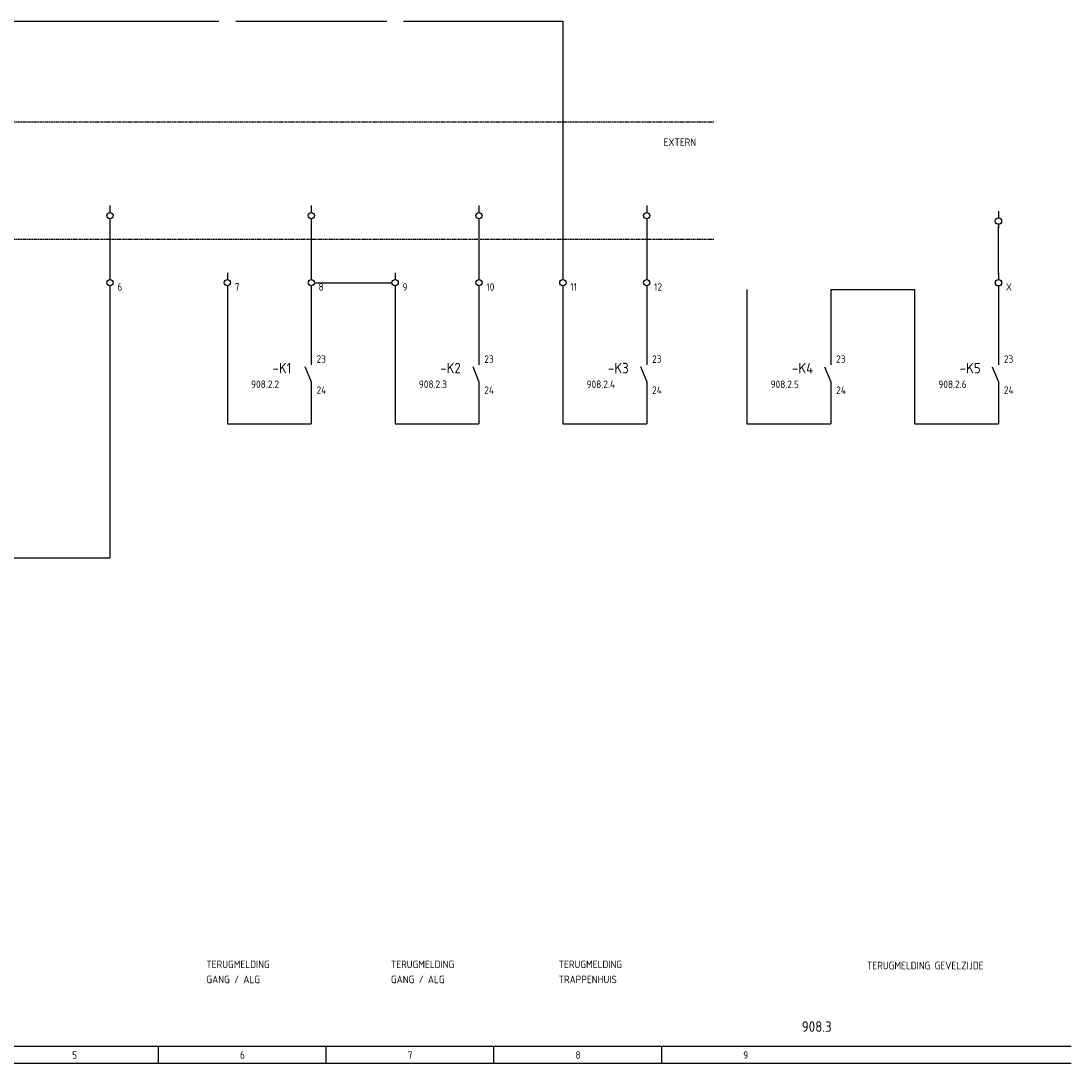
# Model space of a CAD drawing. Extents: x -390 to 1027, y 32 to 965.
# Tile 5 of 10: x 777 to 1027, y 74 to 322. Entities that reach past the tile are written whole.
import ezdxf

# ---------------------------------------------------------------- set-up
doc = ezdxf.new("R2010")
doc.units = 0
doc.linetypes.add('EPLANLINE2', pattern=[0.375, 0.25, -0.125])
doc.linetypes.add('EPLANLINE7', pattern=[0])
for name, color, linetype in [('AANSLUITCODE', 3, 'CONTINUOUS'), ('AUTOCONNECTING', 2, 'CONTINUOUS'), ('EL6121--', 3, 'CONTINUOUS'), ('KLEMMEN', 7, 'CONTINUOUS'), ('KRUISVERWIJZING', 7, 'CONTINUOUS'), ('ODC', 5, 'CONTINUOUS'), ('ONDERHOEK', 1, 'CONTINUOUS'), ('SPEC_TEKST', 5, 'CONTINUOUS'), ('SYMBOOL', 4, 'CONTINUOUS')]:
    doc.layers.add(name, color=color, linetype=linetype)
doc.styles.get("Standard").update_dxf_attribs({"font": 'ISOCP'})

# ---------------------------------------------------------------- blocks, each defined once
blk = doc.blocks.new('SO282')
at = {"layer": 'SYMBOOL', "color": 3, "linetype": 'EPLANLINE7'}
for p in [(0, 4), (-2, 0)]:
    blk.add_line(p, (0, 0), dxfattribs=at)
blk = doc.blocks.new('1_0_CBZ_NEN')
at = {"layer": 'SYMBOOL', "color": 3, "linetype": 'EPLANLINE7'}
for p, q in [((0, 4), (0, 3.2)), ((0, 3.2), (0, 2)), ((-1.5, 1.6), (0, -2)), ((0, -2), (0, -3.2)), ((0, -3.2), (0, -4))]:
    blk.add_line(p, q, dxfattribs=at)
blk = doc.blocks.new('SO283')
at = {"layer": 'SYMBOOL', "color": 3, "linetype": 'EPLANLINE7'}
for p, q in [((0, 4), (0, 0)), ((0, 0), (2, 0))]:
    blk.add_line(p, q, dxfattribs=at)
blk = doc.blocks.new('30_0_CBZ_NEN')
at = {"layer": 'SYMBOOL', "color": 3, "linetype": 'EPLANLINE7'}
for p, q in [((0, 4), (0, 3.2)), ((0, 3.2), (0, 2.4)), ((0, 0.8), (0, 0))]:
    blk.add_line(p, q, dxfattribs=at)
blk.add_circle((0, 1.6), 0.75, dxfattribs=at)

msp = doc.modelspace()

# ---------------------------------------------------------------- linework, layer by layer
at = {"layer": 'AUTOCONNECTING', "color": 3, "linetype": 'EPLANLINE7'}
for p, q in [((638.2, 322.39), (824.2, 322.39)), ((828.2, 322.39), (864.2, 322.39)), ((868.2, 322.39), (906.2, 322.39)), ((906.2, 322.39), (906.2, 262.39)), ((798.2, 274.39), (798.2, 262.39)), ((846.2, 274.39), (846.2, 262.39)), ((886.2, 274.39), (886.2, 262.39)), ((926.2, 274.39), (926.2, 262.39)), ((798.2, 258.39), (798.2, 194.39)), ((826.2, 258.39), (826.2, 226.39)), ((846.2, 258.39), (846.2, 242.39)), ((866.2, 258.39), (866.2, 226.39)), ((886.2, 258.39), (886.2, 242.39)), ((906.2, 258.39), (906.2, 226.39)), ((926.2, 258.39), (926.2, 242.39)), ((950.08, 258.38), (950.08, 226.38)), ((970.08, 258.38), (970.08, 242.38)), ((990.08, 258.38), (990.08, 226.38)), ((1010.08, 258.38), (1010.08, 242.38)), ((846.2, 234.39), (846.2, 226.39)), ((886.2, 234.39), (886.2, 226.39)), ((926.2, 234.39), (926.2, 226.39)), ((970.08, 234.38), (970.08, 226.38)), ((1010.08, 234.38), (1010.08, 226.38)), ((826.2, 226.39), (846.2, 226.39)), ((866.2, 226.39), (886.2, 226.39)), ((906.2, 226.39), (926.2, 226.39)), ((950.08, 226.38), (970.08, 226.38)), ((990.08, 226.38), (1010.08, 226.38)), ((768.2, 194.39), (798.2, 194.39))]:
    msp.add_line(p, q, dxfattribs=at)
at = {"layer": 'EL6121--'}
for p, q in [((1010.09, 261.91), (1010.09, 273.43)), ((846.91, 260), (865.46, 260)), ((970.09, 258.39), (990.13, 258.39))]:
    msp.add_line(p, q, dxfattribs=at)
at = {"layer": 'ONDERHOEK', "color": 1, "linetype": 'EPLANLINE7'}
for p, q in [((522.2, 77.96), (1027.37, 77.96)), ((809.7, 77.96), (809.7, 73.96)), ((849.7, 77.96), (849.7, 73.96)), ((889.7, 77.96), (889.7, 73.96)), ((929.7, 77.96), (929.7, 73.96)), ((522.2, 73.96), (1027.37, 73.96))]:
    msp.add_line(p, q, dxfattribs=at)
at = {"layer": 'SYMBOOL', "color": 1, "linetype": 'EPLANLINE2'}
for p, q in [((614.2, 298.39), (942.2, 298.39)), ((614.2, 270.39), (942.2, 270.39))]:
    msp.add_line(p, q, dxfattribs=at)

# ---------------------------------------------------------------- block references
at = {"layer": 'SYMBOOL'}
for name, p in [('30_0_CBZ_NEN', (798.2, 274.39)), ('30_0_CBZ_NEN', (846.2, 274.39)), ('30_0_CBZ_NEN', (886.2, 274.39)), ('30_0_CBZ_NEN', (926.2, 274.39)), ('30_0_CBZ_NEN', (1010.07, 273.08)), ('SO283', (826.2, 226.39)), ('SO282', (846.2, 226.39)), ('SO283', (866.2, 226.39)), ('SO282', (886.2, 226.39)), ('SO283', (906.2, 226.39)), ('SO282', (926.2, 226.39)), ('SO283', (950.08, 226.38)), ('SO282', (970.08, 226.38)), ('SO283', (990.08, 226.38)), ('SO282', (1010.08, 226.38)), ('SO282', (798.2, 194.39))]:
    msp.add_blockref(name, p, dxfattribs=at)
ref = msp.add_blockref('30_0_CBZ_NEN', (798.2, 258.39), dxfattribs=at)
ref.add_attrib('AANSLUITCODERING_1', '6', (799.95, 258.09), dxfattribs={"layer": 'KLEMMEN', "color": 2, "height": 1.8})
ref = msp.add_blockref('30_0_CBZ_NEN', (826.2, 258.39), dxfattribs=at)
ref.add_attrib('AANSLUITCODERING_1', '7', (827.95, 258.09), dxfattribs={"layer": 'KLEMMEN', "color": 2, "height": 1.8})
ref = msp.add_blockref('30_0_CBZ_NEN', (846.2, 258.39), dxfattribs=at)
ref.add_attrib('AANSLUITCODERING_1', '8', (847.95, 258.09), dxfattribs={"layer": 'KLEMMEN', "color": 2, "height": 1.8})
ref = msp.add_blockref('30_0_CBZ_NEN', (866.2, 258.39), dxfattribs=at)
ref.add_attrib('AANSLUITCODERING_1', '9', (867.95, 258.09), dxfattribs={"layer": 'KLEMMEN', "color": 2, "height": 1.8})
ref = msp.add_blockref('30_0_CBZ_NEN', (886.2, 258.39), dxfattribs=at)
ref.add_attrib('AANSLUITCODERING_1', '10', (887.95, 258.09), dxfattribs={"layer": 'KLEMMEN', "color": 2, "height": 1.8})
ref = msp.add_blockref('30_0_CBZ_NEN', (906.2, 258.39), dxfattribs=at)
ref.add_attrib('AANSLUITCODERING_1', '11', (907.95, 258.09), dxfattribs={"layer": 'KLEMMEN', "color": 2, "height": 1.8})
ref = msp.add_blockref('30_0_CBZ_NEN', (926.2, 258.39), dxfattribs=at)
ref.add_attrib('AANSLUITCODERING_1', '12', (927.95, 258.09), dxfattribs={"layer": 'KLEMMEN', "color": 2, "height": 1.8})
ref = msp.add_blockref('30_0_CBZ_NEN', (1010.08, 258.38), dxfattribs=at)
ref.add_attrib('AANSLUITCODERING_1', 'X', (1011.83, 258.08), dxfattribs={"layer": 'KLEMMEN', "color": 2, "height": 1.8})
ref = msp.add_blockref('1_0_CBZ_NEN', (846.2, 238.39), dxfattribs=at)
ref.add_attrib('ODC_1', '-K1', (836.95, 238.39), dxfattribs={"layer": 'ODC', "color": 3, "height": 2.5})
ref.add_attrib('AANSLUITCODERING_1', '23', (847.47, 240.89), dxfattribs={"layer": 'AANSLUITCODE', "color": 2, "height": 1.8})
ref.add_attrib('AANSLUITCODERING_2', '24', (847.47, 233.49), dxfattribs={"layer": 'AANSLUITCODE', "color": 2, "height": 1.8})
ref = msp.add_blockref('1_0_CBZ_NEN', (886.2, 238.39), dxfattribs=at)
ref.add_attrib('ODC_1', '-K2', (876.95, 238.39), dxfattribs={"layer": 'ODC', "color": 3, "height": 2.5})
ref.add_attrib('AANSLUITCODERING_1', '23', (887.47, 240.89), dxfattribs={"layer": 'AANSLUITCODE', "color": 2, "height": 1.8})
ref.add_attrib('AANSLUITCODERING_2', '24', (887.47, 233.49), dxfattribs={"layer": 'AANSLUITCODE', "color": 2, "height": 1.8})
ref = msp.add_blockref('1_0_CBZ_NEN', (926.2, 238.39), dxfattribs=at)
ref.add_attrib('ODC_1', '-K3', (916.95, 238.39), dxfattribs={"layer": 'ODC', "color": 3, "height": 2.5})
ref.add_attrib('AANSLUITCODERING_1', '23', (927.47, 240.89), dxfattribs={"layer": 'AANSLUITCODE', "color": 2, "height": 1.8})
ref.add_attrib('AANSLUITCODERING_2', '24', (927.47, 233.49), dxfattribs={"layer": 'AANSLUITCODE', "color": 2, "height": 1.8})
ref = msp.add_blockref('1_0_CBZ_NEN', (970.08, 238.38), dxfattribs=at)
ref.add_attrib('ODC_1', '-K4', (960.83, 238.38), dxfattribs={"layer": 'ODC', "color": 3, "height": 2.5})
ref.add_attrib('AANSLUITCODERING_1', '23', (971.36, 240.88), dxfattribs={"layer": 'AANSLUITCODE', "color": 2, "height": 1.8})
ref.add_attrib('AANSLUITCODERING_2', '24', (971.36, 233.48), dxfattribs={"layer": 'AANSLUITCODE', "color": 2, "height": 1.8})
ref = msp.add_blockref('1_0_CBZ_NEN', (1010.08, 238.38), dxfattribs=at)
ref.add_attrib('ODC_1', '-K5', (1000.83, 238.38), dxfattribs={"layer": 'ODC', "color": 3, "height": 2.5})
ref.add_attrib('AANSLUITCODERING_1', '23', (1011.36, 240.88), dxfattribs={"layer": 'AANSLUITCODE', "color": 2, "height": 1.8})
ref.add_attrib('AANSLUITCODERING_2', '24', (1011.36, 233.48), dxfattribs={"layer": 'AANSLUITCODE', "color": 2, "height": 1.8})

# ---------------------------------------------------------------- texts
at = {"layer": 'KRUISVERWIJZING', "color": 2}
for s, p in [('908.2.2', (831.85, 234.89)), ('908.2.3', (871.85, 234.89)), ('908.2.4', (911.85, 234.89)), ('908.2.5', (955.73, 234.88)), ('908.2.6', (995.73, 234.88))]:
    msp.add_text(s, height=1.8, dxfattribs=at).set_placement(p)
at = {"layer": 'ONDERHOEK', "color": 3}
msp.add_text('908.3', height=2.5, dxfattribs=at).set_placement((963.17, 81.39))
at = {"layer": 'ONDERHOEK', "color": 2}
for s, p in [('5 ', (789.2, 74.96)), ('6 ', (829.2, 74.96)), ('7 ', (869.2, 74.96)), ('8 ', (909.2, 74.96)), ('9 ', (949.2, 74.96))]:
    msp.add_text(s, height=1.8, dxfattribs=at).set_placement(p)
at = {"layer": 'SPEC_TEKST', "color": 2}
for s, p in [('EXTERN', (930.2, 292.59)), ('TERUGMELDING', (821.2, 96.59)), ('TERUGMELDING', (865.2, 96.59)), ('TERUGMELDING', (905.2, 96.59)), ('TERUGMELDING GEVELZIJDE', (978.72, 96.3)), ('GANG / ALG', (821.2, 92.99)), ('GANG / ALG', (865.2, 92.99)), ('TRAPPENHUIS', (905.2, 92.99))]:
    msp.add_text(s, height=1.8, dxfattribs=at).set_placement(p)

doc.saveas('drawing.dxf')
